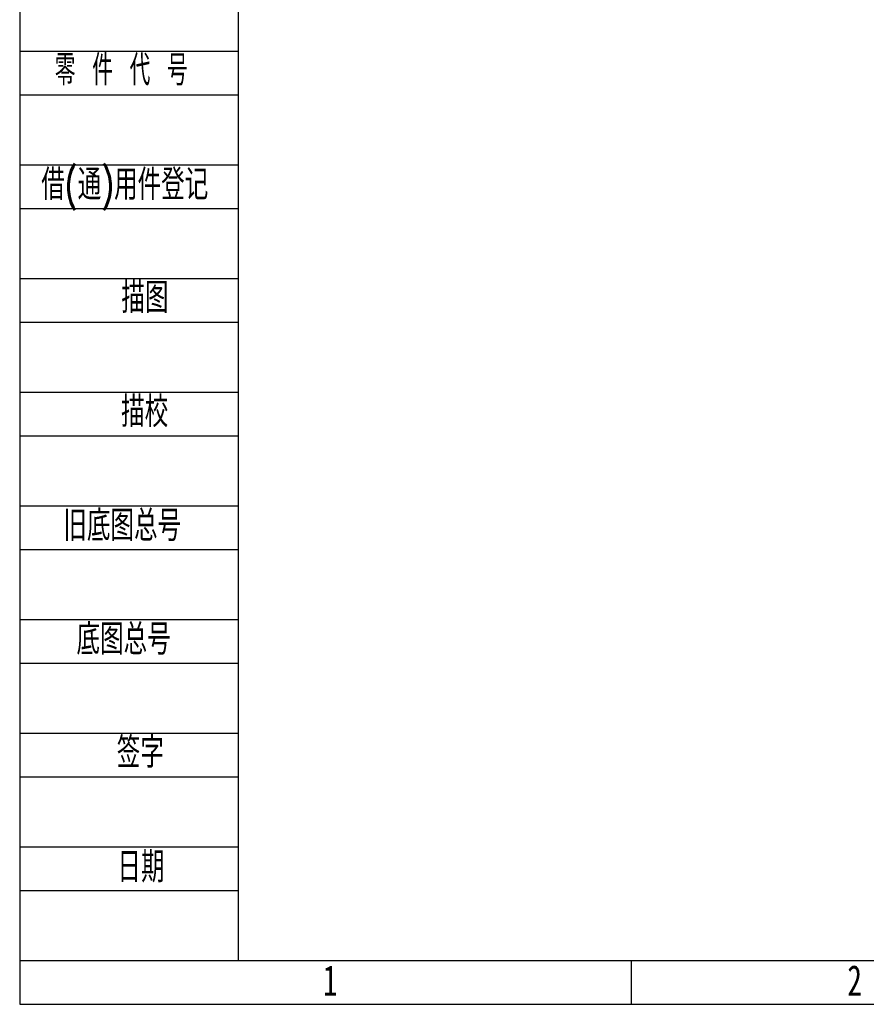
# Model space of a CAD drawing. Header units: millimetres. Extents: x 0 to 1380, y 0 to 297.
# Tile 1 of 60: x 0 to 97, y 0 to 113. Entities that reach past the tile are written whole.
import ezdxf

# ---------------------------------------------------------------- set-up
doc = ezdxf.new("R2010")
doc.units = ezdxf.units.MM
for name, color, linetype in [('10', 7, 'Continuous'), ('5', 7, 'Continuous'), ('9', 7, 'Continuous')]:
    doc.layers.add(name, color=color, linetype=linetype)
doc.styles.add('SLDTEXTSTYLE0', font='TXT', dxfattribs={"width": 0.7, "bigfont": 'bigfont'})
doc.styles.add('SLDTEXTSTYLE2', font='TXT', dxfattribs={"width": 0.614286, "bigfont": 'bigfont'})
doc.styles.add('SLDTEXTSTYLE4', font='TXT', dxfattribs={"width": 0.7})

msp = doc.modelspace()

# ---------------------------------------------------------------- linework, layer by layer
at = {"layer": '10', "color": 7}
for p, q in [((0, 109), (25, 109)), ((0, 104), (25, 104)), ((0, 96), (25, 96)), ((0, 91), (25, 91)), ((0, 83), (25, 83)), ((0, 78), (25, 78)), ((0, 70), (25, 70)), ((0, 65), (25, 65)), ((0, 57), (25, 57)), ((0, 52), (25, 52)), ((0, 44), (25, 44)), ((0, 39), (25, 39)), ((0, 31), (25, 31)), ((0, 26), (25, 26)), ((0, 18), (25, 18)), ((0, 13), (25, 13))]:
    msp.add_line(p, q, dxfattribs=at)
at = {"layer": '5', "color": 7, "lineweight": 25}
for p, q in [((25, 292), (25, 5)), ((0, 5), (415, 5))]:
    msp.add_line(p, q, dxfattribs=at)
at = {"layer": '5'}
msp.add_line((70, 0), (70, 5), dxfattribs=at)
at = {"layer": '9', "color": 7}
for p, q in [((0, 297), (0, 0)), ((0, 0), (420, 0))]:
    msp.add_line(p, q, dxfattribs=at)

# ---------------------------------------------------------------- texts
at = {"layer": '10', "color": 7, "char_height": 3.5}
for s, insert, attachment_point, style in [('零 件 代 号', (4.02, 108.59), 1, 'SLDTEXTSTYLE2'), ('借(通)用件登记', (2.47, 95.5), 1, 'SLDTEXTSTYLE0'), ('描图', (14.33, 82.55), 2, 'SLDTEXTSTYLE0'), ('描校', (14.3, 69.52), 2, 'SLDTEXTSTYLE0'), ('旧底图总号', (5, 56.49), 1, 'SLDTEXTSTYLE0'), ('底图总号', (6.5, 43.49), 1, 'SLDTEXTSTYLE0'), ('签字', (13.8, 30.54), 2, 'SLDTEXTSTYLE0'), ('日期', (13.88, 17.44), 2, 'SLDTEXTSTYLE0')]:
    msp.add_mtext(s, dxfattribs=dict(at, insert=insert, attachment_point=attachment_point, style=style))
at = {"layer": '10', "char_height": 3.5, "attachment_point": 2, "style": 'SLDTEXTSTYLE4'}
for s, insert in [('2', (95.54, 4.48)), ('1', (35.54, 4.48))]:
    msp.add_mtext(s, dxfattribs=dict(at, insert=insert))

doc.saveas('drawing.dxf')
